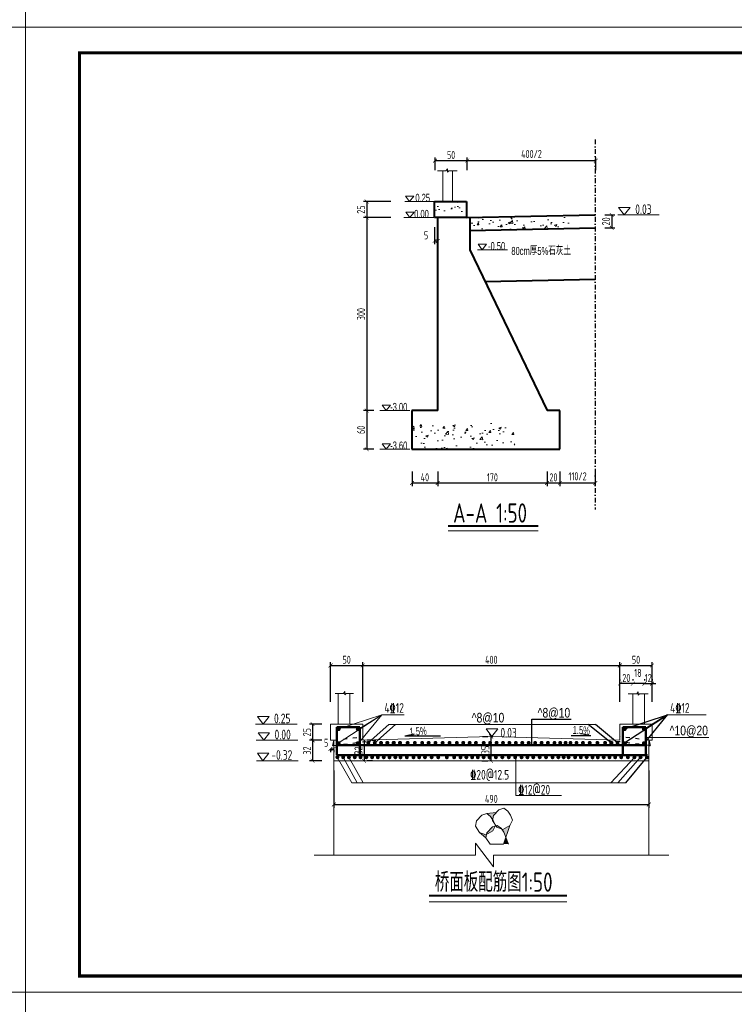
# Model space of a CAD drawing. Header units: inches. Extents: x 97745 to 142261, y 62673 to 100665.
# Tile 69 of 148: x 107933 to 110156, y 82881 to 85942. Entities that reach past the tile are written whole.
import ezdxf

# ---------------------------------------------------------------- set-up
doc = ezdxf.new("R2010")
doc.units = ezdxf.units.IN
doc.header["$MEASUREMENT"] = 0
doc.linetypes.add('ACAD_ISO03W100', pattern=[30, 12, -18])
doc.linetypes.add('DASHDOTX2', pattern=[2, 1, -0.5, 0, -0.5])
doc.layers.get('0').update_dxf_attribs({"lineweight": 15})
for name, color, linetype, lineweight in [('BM1', 7, 'Continuous', 15), ('文字', 7, 'Continuous', 20), ('虚线', 2, 'ACAD_ISO03W100', 25), ('轮廓线', 1, 'Continuous', 40), ('配筋1', 1, 'Continuous', 50)]:
    doc.layers.add(name, color=color, linetype=linetype, lineweight=lineweight)
doc.layers.add('轴线', color=3, linetype='DASHDOTX2')
doc.layers.add('配筋2', color=2, linetype='Continuous')
doc.styles.add('DIM_FONT', font='hztxt_e.shx', dxfattribs={"width": 0.8, "bigfont": 'hztxt.shx'})
doc.styles.add('HZTXT', font='tssdeng.shx', dxfattribs={"width": 0.75, "bigfont": 'hztxt.shx'})
doc.styles.get("Standard").update_dxf_attribs({"font": 'hztxt_e.shx', "width": 0.7, "bigfont": 'hztxt.shx'})
doc.dimstyles.new('3', dxfattribs={"dimtxt": 25, "dimasz": 12, "dimexe": 10, "dimexo": 30, "dimgap": 5, "dimtad": 1, "dimdec": 0, "dimzin": 0, "dimdsep": 46, "dimtxsty": 'HZTXT', "dimblk": 'ARCHTICK', "dimcen": 0, "dimclrt": 7, "dimazin": 2, "dimtfac": 1, "dimtdec": 0, "dimtix": 1, "dimtmove": 2, "dimatfit": 3, "dimfxl": 250, "dimtolj": 1, "dimtzin": 0, "dimarcsym": 0})

# ---------------------------------------------------------------- blocks, each defined once
blk = doc.blocks.new('_ArchTick')
at = {"color": 0, "linetype": 'ByBlock', "const_width": 0.15}
blk.add_lwpolyline([(-0.5, -0.5), (0.5, 0.5)], dxfattribs=at)
blk = doc.blocks.new('*D300')
at = {"color": 0, "lineweight": -2, "transparency": 16777216}
for p, q in [((109153.3, 84538.2), (109153.3, 84492)), ((109233.3, 84538.2), (109233.3, 84492)), ((109153.3, 84502), (109233.3, 84502))]:
    blk.add_line(p, q, dxfattribs=at)
at = {"color": 0, "lineweight": -2, "transparency": 16777216, "xscale": 12, "yscale": 12, "zscale": 12, "rotation": 180}
blk.add_blockref('_ArchTick', (109153.3, 84502), dxfattribs=at)
at = {"color": 0, "lineweight": -2, "transparency": 16777216, "xscale": 12, "yscale": 12, "zscale": 12}
blk.add_blockref('_ArchTick', (109233.3, 84502), dxfattribs=at)
at = {"color": 7, "transparency": 16777216, "insert": (109193.3, 84519.5), "char_height": 25, "attachment_point": 5, "style": 'HZTXT'}
blk.add_mtext('\\A1;40', dxfattribs=at)
blk = doc.blocks.new('*D301')
at = {"color": 0, "lineweight": -2, "transparency": 16777216}
for p, q in [((109233.3, 84538.2), (109233.3, 84492)), ((109573.3, 84538.2), (109573.3, 84492)), ((109233.3, 84502), (109573.3, 84502))]:
    blk.add_line(p, q, dxfattribs=at)
at = {"color": 0, "lineweight": -2, "transparency": 16777216, "xscale": 12, "yscale": 12, "zscale": 12, "rotation": 180}
blk.add_blockref('_ArchTick', (109233.3, 84502), dxfattribs=at)
at = {"color": 0, "lineweight": -2, "transparency": 16777216, "xscale": 12, "yscale": 12, "zscale": 12}
blk.add_blockref('_ArchTick', (109573.3, 84502), dxfattribs=at)
at = {"color": 7, "transparency": 16777216, "insert": (109403.3, 84519.5), "char_height": 25, "attachment_point": 5, "style": 'HZTXT'}
blk.add_mtext('\\A1;170', dxfattribs=at)
blk = doc.blocks.new('*D302')
at = {"color": 0, "lineweight": -2, "transparency": 16777216}
for p, q in [((109573.3, 84538.2), (109573.3, 84492)), ((109613.3, 84538.2), (109613.3, 84492)), ((109573.3, 84502), (109613.3, 84502))]:
    blk.add_line(p, q, dxfattribs=at)
at = {"color": 0, "lineweight": -2, "transparency": 16777216, "xscale": 12, "yscale": 12, "zscale": 12, "rotation": 180}
blk.add_blockref('_ArchTick', (109573.3, 84502), dxfattribs=at)
at = {"color": 0, "lineweight": -2, "transparency": 16777216, "xscale": 12, "yscale": 12, "zscale": 12}
blk.add_blockref('_ArchTick', (109613.3, 84502), dxfattribs=at)
at = {"color": 7, "transparency": 16777216, "insert": (109593.3, 84519.5), "char_height": 25, "attachment_point": 5, "style": 'HZTXT'}
blk.add_mtext('\\A1;20', dxfattribs=at)
blk = doc.blocks.new('*D303')
at = {"color": 0, "lineweight": -2, "transparency": 16777216}
for p, q in [((109087.1, 85377.1), (109002.3, 85377.1)), ((109012.3, 85377.1), (109012.3, 85327.1)), ((109087.1, 85327.1), (109002.3, 85327.1))]:
    blk.add_line(p, q, dxfattribs=at)
at = {"color": 0, "lineweight": -2, "transparency": 16777216, "xscale": 12, "yscale": 12, "zscale": 12}
for p, rotation in [((109012.3, 85377.1), 90), ((109012.3, 85327.1), 270)]:
    blk.add_blockref('_ArchTick', p, dxfattribs=dict(at, rotation=rotation))
at = {"color": 7, "transparency": 16777216, "insert": (108994.8, 85352.1), "char_height": 25, "attachment_point": 5, "rotation": 90, "style": 'HZTXT'}
blk.add_mtext('\\A1;25', dxfattribs=at)
blk = doc.blocks.new('*D304')
at = {"color": 0, "lineweight": -2, "transparency": 16777216}
for p, q in [((109034.7, 85327.1), (109002.3, 85327.1)), ((109012.3, 85327.1), (109012.3, 84727.1)), ((109034.7, 84727.1), (109002.3, 84727.1))]:
    blk.add_line(p, q, dxfattribs=at)
at = {"color": 0, "lineweight": -2, "transparency": 16777216, "xscale": 12, "yscale": 12, "zscale": 12}
for p, rotation in [((109012.3, 85327.1), 90), ((109012.3, 84727.1), 270)]:
    blk.add_blockref('_ArchTick', p, dxfattribs=dict(at, rotation=rotation))
at = {"color": 7, "transparency": 16777216, "insert": (108994.8, 85027.1), "char_height": 25, "attachment_point": 5, "rotation": 90, "style": 'HZTXT'}
blk.add_mtext('\\A1;300', dxfattribs=at)
blk = doc.blocks.new('*D305')
at = {"color": 0, "lineweight": -2, "transparency": 16777216}
for p, q in [((109034.7, 84727.1), (109002.3, 84727.1)), ((109012.3, 84727.1), (109012.3, 84607.1)), ((109034.7, 84607.1), (109002.3, 84607.1))]:
    blk.add_line(p, q, dxfattribs=at)
at = {"color": 0, "lineweight": -2, "transparency": 16777216, "xscale": 12, "yscale": 12, "zscale": 12}
for p, rotation in [((109012.3, 84727.1), 90), ((109012.3, 84607.1), 270)]:
    blk.add_blockref('_ArchTick', p, dxfattribs=dict(at, rotation=rotation))
at = {"color": 7, "transparency": 16777216, "insert": (108994.8, 84667.1), "char_height": 25, "attachment_point": 5, "rotation": 90, "style": 'HZTXT'}
blk.add_mtext('\\A1;60', dxfattribs=at)
blk = doc.blocks.new('三角形')
at = {"layer": '轮廓线', "color": 0, "lineweight": 20}
for p, q in [((24441.9, 199232.1), (24477.5, 199232.1)), ((24459.3, 199208.6), (24441.9, 199232.1)), ((24477.5, 199232.1), (24459.3, 199208.6))]:
    blk.add_line(p, q, dxfattribs=at)
blk = doc.blocks.new('*D359')
at = {"color": 0, "lineweight": -2, "transparency": 16777216}
for p, q in [((109753.3, 85335.3), (109784.5, 85335.3)), ((109774.5, 85335.3), (109774.5, 85295.3)), ((109753.3, 85295.3), (109784.5, 85295.3))]:
    blk.add_line(p, q, dxfattribs=at)
at = {"color": 0, "lineweight": -2, "transparency": 16777216, "xscale": 12, "yscale": 12, "zscale": 12}
for p, rotation in [((109774.5, 85335.3), 90), ((109774.5, 85295.3), 270)]:
    blk.add_blockref('_ArchTick', p, dxfattribs=dict(at, rotation=rotation))
at = {"color": 7, "transparency": 16777216, "insert": (109757, 85315.3), "char_height": 25, "attachment_point": 5, "rotation": 90, "style": 'HZTXT'}
blk.add_mtext('\\A1;20', dxfattribs=at)
blk = doc.blocks.new('*D306')
at = {"color": 0, "lineweight": -2, "transparency": 16777216}
for p, q in [((109224.9, 85474.5), (109224.9, 85514.1)), ((109224.9, 85504.1), (109324.9, 85504.1)), ((109324.9, 85474.5), (109324.9, 85514.1))]:
    blk.add_line(p, q, dxfattribs=at)
at = {"color": 0, "lineweight": -2, "transparency": 16777216, "xscale": 12, "yscale": 12, "zscale": 12, "rotation": 180}
blk.add_blockref('_ArchTick', (109224.9, 85504.1), dxfattribs=at)
at = {"color": 0, "lineweight": -2, "transparency": 16777216, "xscale": 12, "yscale": 12, "zscale": 12}
blk.add_blockref('_ArchTick', (109324.9, 85504.1), dxfattribs=at)
at = {"color": 7, "transparency": 16777216, "insert": (109274.9, 85521.6), "char_height": 25, "attachment_point": 5, "style": 'HZTXT'}
blk.add_mtext('\\A1;50', dxfattribs=at)
blk = doc.blocks.new('*D360')
at = {"color": 0, "lineweight": -2, "transparency": 16777216}
for p, q in [((109223.3, 85297.1), (109223.3, 85244.5)), ((109233.3, 85297.1), (109233.3, 85244.5)), ((109223.3, 85254.5), (109233.3, 85254.5))]:
    blk.add_line(p, q, dxfattribs=at)
at = {"color": 0, "lineweight": -2, "transparency": 16777216, "xscale": 12, "yscale": 12, "zscale": 12, "rotation": 180}
blk.add_blockref('_ArchTick', (109223.3, 85254.5), dxfattribs=at)
at = {"color": 0, "lineweight": -2, "transparency": 16777216, "xscale": 12, "yscale": 12, "zscale": 12}
blk.add_blockref('_ArchTick', (109233.3, 85254.5), dxfattribs=at)
at = {"color": 7, "transparency": 16777216, "insert": (109197, 85272), "char_height": 25, "attachment_point": 5, "style": 'HZTXT'}
blk.add_mtext('\\A1;5', dxfattribs=at)
blk = doc.blocks.new('*D309')
at = {"color": 0, "lineweight": -2, "transparency": 16777216}
for p, q in [((109324.9, 85474.5), (109324.9, 85514.1)), ((109324.9, 85504.1), (109724.9, 85504.1)), ((109724.9, 85474.5), (109724.9, 85514.1))]:
    blk.add_line(p, q, dxfattribs=at)
at = {"color": 0, "lineweight": -2, "transparency": 16777216, "xscale": 12, "yscale": 12, "zscale": 12, "rotation": 180}
blk.add_blockref('_ArchTick', (109324.9, 85504.1), dxfattribs=at)
at = {"color": 0, "lineweight": -2, "transparency": 16777216, "xscale": 12, "yscale": 12, "zscale": 12}
blk.add_blockref('_ArchTick', (109724.9, 85504.1), dxfattribs=at)
at = {"color": 7, "transparency": 16777216, "insert": (109524.9, 85525), "char_height": 25, "attachment_point": 5, "style": 'HZTXT'}
blk.add_mtext('\\A1;400/2', dxfattribs=at)
blk = doc.blocks.new('*D310')
at = {"color": 0, "lineweight": -2, "transparency": 16777216}
for p, q in [((109613.3, 84538.2), (109613.3, 84492)), ((109723.3, 84538.2), (109723.3, 84492)), ((109613.3, 84502), (109723.3, 84502))]:
    blk.add_line(p, q, dxfattribs=at)
at = {"color": 0, "lineweight": -2, "transparency": 16777216, "xscale": 12, "yscale": 12, "zscale": 12, "rotation": 180}
blk.add_blockref('_ArchTick', (109613.3, 84502), dxfattribs=at)
at = {"color": 0, "lineweight": -2, "transparency": 16777216, "xscale": 12, "yscale": 12, "zscale": 12}
blk.add_blockref('_ArchTick', (109723.3, 84502), dxfattribs=at)
at = {"color": 7, "transparency": 16777216, "insert": (109668.3, 84522.9), "char_height": 25, "attachment_point": 5, "style": 'HZTXT'}
blk.add_mtext('\\A1;110/2', dxfattribs=at)
blk = doc.blocks.new('*D374')
at = {"color": 0, "lineweight": -2, "transparency": 16777216}
for p, q in [((108910, 83608.2), (108910, 83492.4)), ((109890, 83608.2), (109890, 83492.4)), ((108910, 83502.4), (109890, 83502.4))]:
    blk.add_line(p, q, dxfattribs=at)
at = {"color": 0, "lineweight": -2, "transparency": 16777216, "xscale": 12, "yscale": 12, "zscale": 12, "rotation": 180}
blk.add_blockref('_ArchTick', (108910, 83502.4), dxfattribs=at)
at = {"color": 0, "lineweight": -2, "transparency": 16777216, "xscale": 12, "yscale": 12, "zscale": 12}
blk.add_blockref('_ArchTick', (109890, 83502.4), dxfattribs=at)
at = {"color": 7, "transparency": 16777216, "insert": (109400, 83519.9), "char_height": 25, "attachment_point": 5, "style": 'HZTXT'}
blk.add_mtext('\\A1;490', dxfattribs=at)
blk = doc.blocks.new('*D366')
at = {"color": 0, "lineweight": -2, "transparency": 16777216}
for p, q in [((109000, 83822.1), (109000, 83944.9)), ((109000, 83934.9), (109800, 83934.9)), ((109800, 83821.5), (109800, 83944.9))]:
    blk.add_line(p, q, dxfattribs=at)
at = {"color": 0, "lineweight": -2, "transparency": 16777216, "xscale": 12, "yscale": 12, "zscale": 12, "rotation": 180}
blk.add_blockref('_ArchTick', (109000, 83934.9), dxfattribs=at)
at = {"color": 0, "lineweight": -2, "transparency": 16777216, "xscale": 12, "yscale": 12, "zscale": 12}
blk.add_blockref('_ArchTick', (109800, 83934.9), dxfattribs=at)
at = {"color": 7, "transparency": 16777216, "insert": (109400, 83952.4), "char_height": 25, "attachment_point": 5, "style": 'HZTXT'}
blk.add_mtext('\\A1;400', dxfattribs=at)
blk = doc.blocks.new('*D367')
at = {"color": 0, "lineweight": -2, "transparency": 16777216}
for p, q in [((109800, 83822.1), (109800, 83944.9)), ((109800, 83934.9), (109900, 83934.9)), ((109900, 83822.1), (109900, 83944.9))]:
    blk.add_line(p, q, dxfattribs=at)
at = {"color": 0, "lineweight": -2, "transparency": 16777216, "xscale": 12, "yscale": 12, "zscale": 12, "rotation": 180}
blk.add_blockref('_ArchTick', (109800, 83934.9), dxfattribs=at)
at = {"color": 0, "lineweight": -2, "transparency": 16777216, "xscale": 12, "yscale": 12, "zscale": 12}
blk.add_blockref('_ArchTick', (109900, 83934.9), dxfattribs=at)
at = {"color": 7, "transparency": 16777216, "insert": (109850, 83952.4), "char_height": 25, "attachment_point": 5, "style": 'HZTXT'}
blk.add_mtext('\\A1;50', dxfattribs=at)
blk = doc.blocks.new('*D375')
at = {"color": 0, "lineweight": -2, "transparency": 16777216}
for p, q in [((108900, 83675.7), (108910, 83675.7)), ((108900, 83672.2), (108900, 83665.7)), ((108910, 83672.2), (108910, 83665.7))]:
    blk.add_line(p, q, dxfattribs=at)
at = {"color": 0, "lineweight": -2, "transparency": 16777216, "xscale": 12, "yscale": 12, "zscale": 12, "rotation": 180}
blk.add_blockref('_ArchTick', (108900, 83675.7), dxfattribs=at)
at = {"color": 0, "lineweight": -2, "transparency": 16777216, "xscale": 12, "yscale": 12, "zscale": 12}
blk.add_blockref('_ArchTick', (108910, 83675.7), dxfattribs=at)
at = {"color": 7, "transparency": 16777216, "insert": (108886.2, 83694.3), "char_height": 25, "attachment_point": 5, "style": 'HZTXT'}
blk.add_mtext('\\A1;5', dxfattribs=at)
blk = doc.blocks.new('*D368')
at = {"color": 0, "lineweight": -2, "transparency": 16777216}
for p, q in [((108872.6, 83752.2), (108834.1, 83752.2)), ((108844.1, 83752.2), (108844.1, 83702.2)), ((108872.6, 83702.2), (108834.1, 83702.2))]:
    blk.add_line(p, q, dxfattribs=at)
at = {"color": 0, "lineweight": -2, "transparency": 16777216, "xscale": 12, "yscale": 12, "zscale": 12}
for p, rotation in [((108844.1, 83752.2), 90), ((108844.1, 83702.2), 270)]:
    blk.add_blockref('_ArchTick', p, dxfattribs=dict(at, rotation=rotation))
at = {"color": 7, "transparency": 16777216, "insert": (108826.6, 83727.2), "char_height": 25, "attachment_point": 5, "rotation": 90, "style": 'HZTXT'}
blk.add_mtext('\\A1;25', dxfattribs=at)
blk = doc.blocks.new('*D369')
at = {"color": 0, "lineweight": -2, "transparency": 16777216}
for p, q in [((108872.8, 83702.2), (108834.1, 83702.2)), ((108844.1, 83702.2), (108844.1, 83638.2)), ((108872.8, 83638.2), (108834.1, 83638.2))]:
    blk.add_line(p, q, dxfattribs=at)
at = {"color": 0, "lineweight": -2, "transparency": 16777216, "xscale": 12, "yscale": 12, "zscale": 12}
for p, rotation in [((108844.1, 83702.2), 90), ((108844.1, 83638.2), 270)]:
    blk.add_blockref('_ArchTick', p, dxfattribs=dict(at, rotation=rotation))
at = {"color": 7, "transparency": 16777216, "insert": (108826.6, 83670.2), "char_height": 25, "attachment_point": 5, "rotation": 90, "style": 'HZTXT'}
blk.add_mtext('\\A1;32', dxfattribs=at)
blk = doc.blocks.new('*D370')
at = {"color": 0, "lineweight": -2, "transparency": 16777216}
for p, q in [((108900, 83822.1), (108900, 83944.9)), ((108900, 83934.9), (109000, 83934.9)), ((109000, 83822.1), (109000, 83944.9))]:
    blk.add_line(p, q, dxfattribs=at)
at = {"color": 0, "lineweight": -2, "transparency": 16777216, "xscale": 12, "yscale": 12, "zscale": 12, "rotation": 180}
blk.add_blockref('_ArchTick', (108900, 83934.9), dxfattribs=at)
at = {"color": 0, "lineweight": -2, "transparency": 16777216, "xscale": 12, "yscale": 12, "zscale": 12}
blk.add_blockref('_ArchTick', (109000, 83934.9), dxfattribs=at)
at = {"color": 7, "transparency": 16777216, "insert": (108950, 83952.4), "char_height": 25, "attachment_point": 5, "style": 'HZTXT'}
blk.add_mtext('\\A1;50', dxfattribs=at)
blk = doc.blocks.new('*D376')
at = {"color": 0, "lineweight": -2, "transparency": 16777216}
for p, q in [((109004.2, 83702.2), (109004.2, 83638.2)), ((109030, 83702.2), (109014.2, 83702.2)), ((109030, 83638.2), (109014.2, 83638.2))]:
    blk.add_line(p, q, dxfattribs=at)
at = {"color": 0, "lineweight": -2, "transparency": 16777216, "xscale": 12, "yscale": 12, "zscale": 12}
for p, rotation in [((109004.2, 83702.2), 90), ((109004.2, 83638.2), 270)]:
    blk.add_blockref('_ArchTick', p, dxfattribs=dict(at, rotation=rotation))
at = {"color": 7, "transparency": 16777216, "insert": (108986.7, 83670.2), "char_height": 25, "attachment_point": 5, "rotation": 90, "style": 'HZTXT'}
blk.add_mtext('\\A1;32', dxfattribs=at)
blk = doc.blocks.new('*D377')
at = {"color": 0, "lineweight": -2, "transparency": 16777216}
for p, q in [((109372.3, 83714.1), (109389.1, 83714.1)), ((109399.1, 83638.2), (109399.1, 83714.1)), ((109370, 83638.2), (109389.1, 83638.2))]:
    blk.add_line(p, q, dxfattribs=at)
at = {"color": 0, "lineweight": -2, "transparency": 16777216, "xscale": 12, "yscale": 12, "zscale": 12}
for p, rotation in [((109399.1, 83714.1), 90), ((109399.1, 83638.2), 270)]:
    blk.add_blockref('_ArchTick', p, dxfattribs=dict(at, rotation=rotation))
at = {"color": 7, "transparency": 16777216, "insert": (109381.6, 83672), "char_height": 25, "attachment_point": 5, "rotation": 90, "style": 'HZTXT'}
blk.add_mtext('\\A1;35', dxfattribs=at)
blk = doc.blocks.new('*D371')
at = {"color": 0, "lineweight": -2, "transparency": 16777216}
for p, q in [((109876, 83878.3), (109864, 83878.3)), ((109876, 83891.8), (109876, 83888.3)), ((109876, 83878.3), (109900, 83878.3)), ((109900, 83891.8), (109900, 83888.3)), ((109900, 83878.3), (109912, 83878.3))]:
    blk.add_line(p, q, dxfattribs=at)
at = {"color": 0, "lineweight": -2, "transparency": 16777216, "xscale": 12, "yscale": 12, "zscale": 12}
blk.add_blockref('_ArchTick', (109876, 83878.3), dxfattribs=at)
at = {"color": 0, "lineweight": -2, "transparency": 16777216, "xscale": 12, "yscale": 12, "zscale": 12, "rotation": 180}
blk.add_blockref('_ArchTick', (109900, 83878.3), dxfattribs=at)
at = {"color": 7, "transparency": 16777216, "insert": (109888, 83895.8), "char_height": 25, "attachment_point": 5, "style": 'HZTXT'}
blk.add_mtext('\\A1;12', dxfattribs=at)
blk = doc.blocks.new('*D372')
at = {"color": 0, "lineweight": -2, "transparency": 16777216}
for p, q in [((109840, 83891.8), (109840, 83888.3)), ((109876, 83878.3), (109840, 83878.3)), ((109876, 83891.8), (109876, 83888.3))]:
    blk.add_line(p, q, dxfattribs=at)
at = {"color": 0, "lineweight": -2, "transparency": 16777216, "xscale": 12, "yscale": 12, "zscale": 12, "rotation": 180}
blk.add_blockref('_ArchTick', (109840, 83878.3), dxfattribs=at)
at = {"color": 0, "lineweight": -2, "transparency": 16777216, "xscale": 12, "yscale": 12, "zscale": 12}
blk.add_blockref('_ArchTick', (109876, 83878.3), dxfattribs=at)
at = {"color": 7, "transparency": 16777216, "insert": (109856, 83911.5), "char_height": 25, "attachment_point": 5, "style": 'HZTXT'}
blk.add_mtext('\\A1;18', dxfattribs=at)
blk = doc.blocks.new('*D373')
at = {"color": 0, "lineweight": -2, "transparency": 16777216}
for p, q in [((109800, 83891.3), (109800, 83888.3)), ((109840, 83878.3), (109800, 83878.3)), ((109840, 83891.8), (109840, 83888.3))]:
    blk.add_line(p, q, dxfattribs=at)
at = {"color": 0, "lineweight": -2, "transparency": 16777216, "xscale": 12, "yscale": 12, "zscale": 12, "rotation": 180}
blk.add_blockref('_ArchTick', (109800, 83878.3), dxfattribs=at)
at = {"color": 0, "lineweight": -2, "transparency": 16777216, "xscale": 12, "yscale": 12, "zscale": 12}
blk.add_blockref('_ArchTick', (109840, 83878.3), dxfattribs=at)
at = {"color": 7, "transparency": 16777216, "insert": (109820, 83895.8), "char_height": 25, "attachment_point": 5, "style": 'HZTXT'}
blk.add_mtext('\\A1;20', dxfattribs=at)

msp = doc.modelspace()

# ---------------------------------------------------------------- hatches: boundary and pattern name
h = msp.add_hatch()
h.set_pattern_fill('AR-CONC', color=256, scale=10, style=0)
h.set_pattern_definition([(50, (15117.125, -115673.31), (71.726018, -6.275213), [7.5, -82.5]), (355, (15117.125, -115673.31), (-13.875133, 75.219213), [6, -66]), (100.4514, (15123.1, -115673.834), (57.850938, 68.943954), [6.37402, -70.114211]), (46.1842, (15117.125, -115653.31), (106.724105, -16.5519), [11.25, -123.75]), (96.6356, (15126.02, -115654.69), (93.46627, 97.411787), [9.56103, -105.1713]), (351.1842, (15117.12, -115653.31), (93.466195, 97.41186), [9, -99]), (21, (15127.125, -115658.31), (59.690705, -40.261889), [7.5, -82.5]), (326, (15127.125, -115658.31), (24.331533, 72.515005), [6, -66]), (71.4514, (15132.1, -115661.666), (84.022263, 32.25305), [6.37402, -70.114211]), (37.5, (15117.125, -115673.31), (1.2159855, 33.2893854), [0, -65.2, 0, -67, 0, -66.25]), (7.5, (15117.125, -115673.31), (26.306954, 39.441171), [0, -38.2, 0, -63.7, 0, -25.25]), (327.5, (15094.825, -115673.31), (53.3822436, -2.2554872), [0, -25, 0, -78, 0, -103.5]), (317.5, (15084.825, -115673.31), (58.318617, 10.010498), [0, -32.5, 0, -51.8, 0, -73.5])])
h.paths.add_polyline_path([(109223.254, 85377.103), (109223.254, 85327.103), (109233.254, 85327.103), (109323.254, 85327.103), (109323.254, 85377.103)])
h = msp.add_hatch()
h.set_pattern_fill('AR-CONC', color=256, scale=10, style=0)
h.set_pattern_definition([(50, (15117.125, -112703.31), (71.726018, -6.275213), [7.5, -82.5]), (355, (15117.125, -112703.31), (-13.875133, 75.219213), [6, -66]), (100.4514, (15123.1, -112703.834), (57.850938, 68.943954), [6.37402, -70.11421]), (46.1842, (15117.125, -112683.31), (106.724105, -16.5519), [11.25, -123.75]), (96.6356, (15126.02, -112684.69), (93.46627, 97.411787), [9.56103, -105.1713]), (351.1842, (15117.12, -112683.31), (93.466195, 97.41186), [9, -99]), (21, (15127.125, -112688.31), (59.690705, -40.261889), [7.5, -82.5]), (326, (15127.125, -112688.31), (24.331533, 72.515005), [6, -66]), (71.4514, (15132.1, -112691.666), (84.022263, 32.25305), [6.37402, -70.11421]), (37.5, (15117.125, -112703.31), (1.2159855, 33.2893854), [0, -65.2, 0, -67, 0, -66.25]), (7.5, (15117.125, -112703.31), (26.306954, 39.441171), [0, -38.2, 0, -63.7, 0, -25.25]), (327.5, (15094.825, -112703.31), (53.3822436, -2.2554872), [0, -25, 0, -78, 0, -103.5]), (317.5, (15084.825, -112703.31), (58.318617, 10.010498), [0, -32.5, 0, -51.8, 0, -73.5])])
h.paths.add_polyline_path([(109648.174, 85314.966), (109645.391, 85317.543), (109651.837, 85317.543), (109648.174, 85320.377), (109648.174, 85335.321), (109333.254, 85327.355), (109333.254, 85287.355), (109648.174, 85295.321)])
h = msp.add_hatch()
h.set_pattern_fill('AR-CONC', color=256, scale=10, style=0)
h.set_pattern_definition([(50, (15117.125, -112383.31), (71.726018, -6.275213), [7.5, -82.5]), (355, (15117.125, -112383.31), (-13.875133, 75.219213), [6, -66]), (100.4514, (15123.1, -112383.834), (57.850938, 68.943954), [6.37402, -70.11421]), (46.1842, (15117.125, -112363.31), (106.724105, -16.5519), [11.25, -123.75]), (96.6356, (15126.02, -112364.69), (93.46627, 97.411787), [9.56103, -105.1713]), (351.1842, (15117.12, -112363.31), (93.466195, 97.41186), [9, -99]), (21, (15127.125, -112368.31), (59.690705, -40.261889), [7.5, -82.5]), (326, (15127.125, -112368.31), (24.331533, 72.515005), [6, -66]), (71.4514, (15132.1, -112371.666), (84.022263, 32.25305), [6.37402, -70.11421]), (37.5, (15117.125, -112383.31), (1.2159855, 33.2893854), [0, -65.2, 0, -67, 0, -66.25]), (7.5, (15117.125, -112383.31), (26.306954, 39.441171), [0, -38.2, 0, -63.7, 0, -25.25]), (327.5, (15094.825, -112383.31), (53.3822436, -2.2554872), [0, -25, 0, -78, 0, -103.5]), (317.5, (15084.825, -112383.31), (58.318617, 10.010498), [0, -32.5, 0, -51.8, 0, -73.5])])
h.paths.add_polyline_path([(109153.254, 84687.103), (109153.254, 84607.103), (109473.254, 84607.103), (109473.254, 84687.103)])
h = msp.add_hatch(color=256)
h.paths.add_polyline_path([(109458.068, 83437.605), (109445.258, 83400.714), (109438.939, 83416.44), (109432.188, 83426.404), (109436.114, 83424.876)])
h.paths.add_polyline_path([(109385.231, 83409.477), (109386.386, 83414.907), (109403.399, 83433.172), (109411.805, 83435.68), (109409.416, 83430.665), (109404.868, 83420.863)])
h.paths.add_polyline_path([(109416.832, 83432.377), (109414.151, 83436.379), (109418.359, 83437.634), (109430.614, 83428.725), (109432.188, 83426.404)])
h.paths.add_polyline_path([(109406.18, 83452.861), (109410.778, 83441.416), (109403.477, 83452.319), (109404.21, 83455.767)])
h.paths.add_polyline_path([(109397.855, 83465.146), (109385.6, 83474.056), (109415.333, 83477.203), (109406.826, 83468.07), (109404.21, 83455.767)])
h.paths.add_polyline_path([(109382.914, 83408.134), (109385.231, 83409.477), (109383.037, 83399.155), (109363.632, 83415.634)])
msp.add_hatch(color=256).paths.add_polyline_path([(109453.978, 83379.257), (109445.339, 83400.757), (109437.873, 83379.257)])
at = {"layer": '配筋1'}
for points in [[(108931.143, 83736.832, 1), (108918.972, 83736.832, 1)], [(108990.663, 83736.98, 1), (108978.493, 83736.98, 1)], [(109821.143, 83737.043, 1), (109808.972, 83737.043, 1)], [(109880.796, 83736.832, 1), (109868.626, 83736.832, 1)], [(108931.143, 83693.33, 1), (108918.972, 83693.33, 1)], [(108990.372, 83693.33, 1), (108978.201, 83693.33, 1)], [(109023.513, 83694.177, 1), (109011.342, 83694.177, 1)], [(109043.513, 83694.177, 1), (109031.342, 83694.177, 1)], [(109063.059, 83694.177, 1), (109050.888, 83694.177, 1)], [(109082.184, 83694.177, 1), (109070.014, 83694.177, 1)], [(109083.059, 83694.177, 1), (109070.888, 83694.177, 1)], [(109101.73, 83694.177, 1), (109089.559, 83694.177, 1)], [(109103.059, 83694.177, 1), (109090.888, 83694.177, 1)], [(109121.73, 83694.177, 1), (109109.559, 83694.177, 1)], [(109122.446, 83694.177, 1), (109110.275, 83694.177, 1)], [(109145.783, 83694.177, 1), (109133.612, 83694.177, 1)], [(109168.169, 83694.177, 1), (109155.998, 83694.177, 1)], [(109191.06, 83694.177, 1), (109178.889, 83694.177, 1)], [(109211.06, 83694.177, 1), (109198.889, 83694.177, 1)], [(109232.312, 83694.177, 1), (109220.141, 83694.177, 1)], [(109254.582, 83694.177, 1), (109242.412, 83694.177, 1)], [(109276.102, 83694.177, 1), (109263.931, 83694.177, 1)], [(109298.862, 83694.177, 1), (109286.692, 83694.177, 1)], [(109318.664, 83694.177, 1), (109306.494, 83694.177, 1)], [(109338.664, 83694.177, 1), (109326.494, 83694.177, 1)], [(109358.21, 83694.177, 1), (109346.039, 83694.177, 1)], [(109382.359, 83694.177, 1), (109370.189, 83694.177, 1)], [(109402.359, 83694.177, 1), (109390.189, 83694.177, 1)], [(109422.359, 83694.177, 1), (109410.189, 83694.177, 1)], [(109442.359, 83694.177, 1), (109430.189, 83694.177, 1)], [(109462.359, 83694.177, 1), (109450.189, 83694.177, 1)], [(109482.359, 83694.177, 1), (109470.189, 83694.177, 1)], [(109502.359, 83694.177, 1), (109490.189, 83694.177, 1)], [(109522.359, 83694.177, 1), (109510.189, 83694.177, 1)], [(109542.359, 83694.177, 1), (109530.189, 83694.177, 1)], [(109562.359, 83694.177, 1), (109550.189, 83694.177, 1)], [(109582.04, 83694.177, 1), (109569.869, 83694.177, 1)], [(109602.471, 83694.177, 1), (109590.3, 83694.177, 1)], [(109620.348, 83694.177, 1), (109608.177, 83694.177, 1)], [(109636.948, 83694.177, 1), (109624.777, 83694.177, 1)], [(109652.359, 83694.177, 1), (109640.189, 83694.177, 1)], [(109671.031, 83694.177, 1), (109658.86, 83694.177, 1)], [(109691.031, 83694.177, 1), (109678.86, 83694.177, 1)], [(109711.998, 83694.177, 1), (109699.827, 83694.177, 1)], [(109736.034, 83694.177, 1), (109723.864, 83694.177, 1)], [(109759.964, 83694.177, 1), (109747.793, 83694.177, 1)], [(109778.578, 83694.177, 1), (109766.407, 83694.177, 1)], [(109779.964, 83694.177, 1), (109767.793, 83694.177, 1)], [(109798.578, 83694.177, 1), (109786.407, 83694.177, 1)], [(109821.759, 83693.33, 1), (109809.588, 83693.33, 1)], [(109880.601, 83693.33, 1), (109868.43, 83693.33, 1)], [(108927.143, 83649.303, 1), (108914.972, 83649.303, 1)], [(108945.143, 83649.303, 1), (108932.972, 83649.303, 1)], [(108963.277, 83649.303, 1), (108951.107, 83649.303, 1)], [(108981.277, 83649.303, 1), (108969.107, 83649.303, 1)], [(108999.083, 83649.303, 1), (108986.913, 83649.303, 1)], [(109017.083, 83649.303, 1), (109004.913, 83649.303, 1)], [(109035.218, 83649.303, 1), (109023.047, 83649.303, 1)], [(109053.218, 83649.303, 1), (109041.047, 83649.303, 1)], [(109071.404, 83649.303, 1), (109059.233, 83649.303, 1)], [(109089.404, 83649.303, 1), (109077.233, 83649.303, 1)], [(109107.538, 83649.303, 1), (109095.367, 83649.303, 1)], [(109123.57, 83649.303, 1), (109111.399, 83649.303, 1)], [(109143.344, 83649.303, 1), (109131.173, 83649.303, 1)], [(109163.891, 83649.303, 1), (109151.72, 83649.303, 1)], [(109181.697, 83649.303, 1), (109169.526, 83649.303, 1)], [(109199.697, 83649.303, 1), (109187.526, 83649.303, 1)], [(109220.411, 83649.303, 1), (109208.241, 83649.303, 1)], [(109240.996, 83649.303, 1), (109228.825, 83649.303, 1)], [(109267.666, 83649.303, 1), (109255.496, 83649.303, 1)], [(109290.427, 83649.303, 1), (109278.257, 83649.303, 1)], [(109310.229, 83649.303, 1), (109298.059, 83649.303, 1)], [(109328.364, 83649.303, 1), (109316.193, 83649.303, 1)], [(109346.364, 83649.303, 1), (109334.193, 83649.303, 1)], [(109364.17, 83649.303, 1), (109351.999, 83649.303, 1)], [(109382.17, 83649.303, 1), (109369.999, 83649.303, 1)], [(109400.304, 83649.303, 1), (109388.133, 83649.303, 1)], [(109420.304, 83649.303, 1), (109408.133, 83649.303, 1)], [(109440.304, 83649.303, 1), (109428.133, 83649.303, 1)], [(109460.304, 83649.303, 1), (109448.133, 83649.303, 1)], [(109480.304, 83649.303, 1), (109468.133, 83649.303, 1)], [(109500.304, 83649.303, 1), (109488.133, 83649.303, 1)], [(109518.304, 83649.303, 1), (109506.133, 83649.303, 1)], [(109536.49, 83649.303, 1), (109524.319, 83649.303, 1)], [(109556.49, 83649.303, 1), (109544.319, 83649.303, 1)], [(109576.171, 83649.303, 1), (109564, 83649.303, 1)], [(109596.602, 83649.303, 1), (109584.431, 83649.303, 1)], [(109614.479, 83649.303, 1), (109602.308, 83649.303, 1)], [(109631.079, 83649.303, 1), (109618.908, 83649.303, 1)], [(109646.49, 83649.303, 1), (109634.319, 83649.303, 1)], [(109666.586, 83649.303, 1), (109654.415, 83649.303, 1)], [(109684.603, 83649.303, 1), (109672.432, 83649.303, 1)], [(109702.603, 83649.303, 1), (109690.432, 83649.303, 1)], [(109720.737, 83649.303, 1), (109708.566, 83649.303, 1)], [(109737.38, 83649.303, 1), (109725.209, 83649.303, 1)], [(109755.515, 83649.303, 1), (109743.344, 83649.303, 1)], [(109773.515, 83649.303, 1), (109761.344, 83649.303, 1)], [(109791.321, 83649.303, 1), (109779.15, 83649.303, 1)], [(109810.108, 83649.303, 1), (109797.937, 83649.303, 1)], [(109830.886, 83649.303, 1), (109818.715, 83649.303, 1)], [(109851.103, 83649.303, 1), (109838.933, 83649.303, 1)], [(109870.393, 83649.303, 1), (109858.222, 83649.303, 1)], [(109889.627, 83648.529, 1), (109877.457, 83648.529, 1)]]:
    msp.add_hatch(color=256, dxfattribs=at).paths.add_polyline_path(points)

# ---------------------------------------------------------------- linework, layer by layer
for p, q in [((109249.237, 85472.424), (109232.556, 85472.424)), ((109232.556, 85472.424), (109258.95, 85472.424)), ((109249.237, 85377.103), (109249.237, 85472.424)), ((109258.95, 85472.424), (109263.41, 85478.586)), ((109263.41, 85478.586), (109263.41, 85468.332)), ((109263.41, 85468.332), (109267.622, 85472.424)), ((109267.622, 85472.424), (109294.142, 85472.424)), ((109279.237, 85377.103), (109279.237, 85472.424)), ((109224.548, 85377.103), (109131.28, 85377.103)), ((109220.857, 85327.103), (109127.59, 85327.103)), ((109450.605, 85227.103), (109357.338, 85227.103)), ((109146.181, 84727.103), (109052.914, 84727.103)), ((109146.181, 84607.103), (109052.914, 84607.103)), ((109265.843, 84353.362), (109545.523, 84353.362)), ((108913.778, 83847.539), (108940.171, 83847.539)), ((108923.972, 83752.217), (108923.972, 83847.539)), ((108940.171, 83847.539), (108944.632, 83853.701)), ((108944.632, 83853.701), (108944.632, 83843.447)), ((108944.632, 83843.447), (108948.844, 83847.539)), ((108948.844, 83847.539), (108971.364, 83847.539)), ((108959.972, 83752.217), (108959.972, 83847.539)), ((109825.734, 83846.991), (109852.128, 83846.991)), ((109845.972, 83846.991), (109833.291, 83846.991)), ((109839.972, 83752.217), (109839.972, 83846.991)), ((109852.128, 83846.991), (109856.588, 83853.153)), ((109856.588, 83853.153), (109856.588, 83842.898)), ((109856.588, 83842.898), (109860.8, 83846.991)), ((109860.8, 83846.991), (109887.32, 83846.991)), ((109875.972, 83752.217), (109875.972, 83846.991)), ((108899.972, 83702.217), (108899.972, 83752.217)), ((108899.972, 83752.217), (108999.972, 83752.217)), ((108999.972, 83752.217), (108999.972, 83702.217)), ((109899.972, 83752.217), (109799.972, 83752.217)), ((109799.972, 83752.217), (109799.972, 83702.217)), ((109899.972, 83702.217), (109899.972, 83752.217)), ((108909.972, 83702.217), (108899.972, 83702.217)), ((108909.972, 83632.217), (108909.972, 83702.217)), ((108999.972, 83702.217), (109399.972, 83714.217)), ((109399.972, 83714.217), (109799.972, 83702.217)), ((109889.972, 83632.217), (109889.972, 83702.217)), ((109889.972, 83702.217), (109899.972, 83702.217)), ((108909.972, 83638.217), (109889.972, 83638.217)), ((108909.972, 83638.217), (108909.972, 83345.428)), ((109889.972, 83638.217), (109889.972, 83345.428)), ((109370.64, 83469.593), (109385.6, 83474.056)), ((109415.333, 83477.203), (109385.6, 83474.056)), ((109385.6, 83474.056), (109397.855, 83465.146)), ((109406.826, 83468.07), (109423.84, 83486.336)), ((109423.84, 83486.336), (109438.8, 83490.798)), ((109438.8, 83490.798), (109451.055, 83481.889)), ((109451.055, 83481.889), (109459.38, 83469.604)), ((109350.277, 83435.576), (109353.626, 83451.328)), ((109353.626, 83451.328), (109370.64, 83469.593)), ((109397.855, 83465.146), (109406.18, 83452.861)), ((109403.477, 83452.319), (109406.826, 83468.07)), ((109416.832, 83432.377), (109403.477, 83452.319)), ((109406.18, 83452.861), (109412.499, 83437.135)), ((109462.616, 83447.408), (109458.068, 83437.605)), ((109459.38, 83469.604), (109465.699, 83453.877)), ((109465.699, 83453.877), (109462.616, 83447.408)), ((109363.632, 83415.634), (109350.277, 83435.576)), ((109383.037, 83399.155), (109363.632, 83415.634)), ((109382.914, 83408.134), (109363.632, 83415.634)), ((109404.868, 83420.863), (109382.914, 83408.134)), ((109383.037, 83399.155), (109386.386, 83414.907)), ((109386.386, 83414.907), (109403.399, 83433.172)), ((109403.399, 83433.172), (109418.359, 83437.634)), ((109409.416, 83430.665), (109404.868, 83420.863)), ((109412.499, 83437.135), (109409.416, 83430.665)), ((109436.114, 83424.876), (109416.832, 83432.377)), ((109418.359, 83437.634), (109430.614, 83428.725)), ((109430.614, 83428.725), (109438.939, 83416.44)), ((109458.068, 83437.605), (109436.114, 83424.876)), ((109458.068, 83437.605), (109437.792, 83379.213)), ((109438.939, 83416.44), (109453.897, 83379.213)), ((109350.726, 83345.428), (109350.726, 83382.191)), ((109350.726, 83382.191), (109406.675, 83308.748)), ((109396.472, 83379.257), (109383.118, 83399.199)), ((109396.472, 83379.257), (109437.873, 83379.257)), ((108849.094, 83345.428), (109350.726, 83345.428)), ((109406.675, 83345.428), (109951.703, 83345.428)), ((109406.675, 83308.748), (109406.675, 83345.428)), ((109206.695, 83199.975), (109509.095, 83199.975)), ((109509.095, 83199.975), (109635.23, 83199.975))]:
    msp.add_line(p, q)
at = {"lineweight": -3}
for p, q in [((109130.819, 83715.961), (109160.509, 83721.766)), ((109709.827, 83715.961), (109680.138, 83721.766)), ((108909.972, 83702.217), (108906.381, 83685.645)), ((109130.819, 83715.961), (109242.176, 83715.961)), ((109709.827, 83715.961), (109648.471, 83715.961)), ((109889.972, 83702.217), (109893.563, 83685.645)), ((108911.379, 83672.393), (108903.29, 83671.383)), ((108911.379, 83686.269), (108906.381, 83685.645)), ((109890.271, 83686.056), (109893.563, 83685.645))]:
    msp.add_line(p, q, dxfattribs=at)
at = {"layer": 'BM1', "const_width": 1}
for points in [[(103708.27, 88919.854), (107951.098, 88919.854), (107951.098, 85919.551), (103708.27, 85919.551), (103708.27, 88919.854)], [(107951.098, 88919.854), (112193.926, 88919.854), (112193.926, 85919.551), (107951.098, 85919.551), (107951.098, 88919.854)], [(103708.27, 85919.551), (107951.098, 85919.551), (107951.098, 82919.248), (103708.27, 82919.248), (103708.27, 85919.551)], [(107951.098, 85919.551), (112193.926, 85919.551), (112193.926, 82919.248), (107951.098, 82919.248), (107951.098, 85919.551)], [(103708.27, 82919.248), (107951.098, 82919.248), (107951.098, 79918.945), (103708.27, 79918.945), (103708.27, 82919.248)], [(107951.098, 82919.248), (112193.926, 82919.248), (112193.926, 79918.945), (107951.098, 79918.945), (107951.098, 82919.248)]]:
    msp.add_lwpolyline(points, dxfattribs=at)
at = {"layer": 'BM1'}
for points in [[(103708.27, 88919.854), (107951.098, 88919.854), (107951.098, 85919.551), (103708.27, 85919.551)], [(107951.098, 88919.854), (112193.926, 88919.854), (112193.926, 85919.551), (107951.098, 85919.551)], [(103708.27, 85919.551), (107951.098, 85919.551), (107951.098, 82919.248), (103708.27, 82919.248)], [(107951.098, 85919.551), (112193.926, 85919.551), (112193.926, 82919.248), (107951.098, 82919.248)], [(103708.27, 82919.248), (107951.098, 82919.248), (107951.098, 79918.945), (103708.27, 79918.945)], [(107951.098, 82919.248), (112193.926, 82919.248), (112193.926, 79918.945), (107951.098, 79918.945)]]:
    msp.add_lwpolyline(points, close=True, dxfattribs=at)
at = {"layer": 'BM1', "color": 0, "linetype": 'Continuous', "const_width": 9.999}
msp.add_lwpolyline([(108118.942, 82969.243), (108118.942, 85839.25), (112143.932, 85839.25), (112143.932, 82969.243)], close=True, dxfattribs=at)
at = {"layer": '文字', "ltscale": 0.5}
for p, q in [((109922.339, 85335.321), (109793.206, 85335.321)), ((108926.081, 83738.145), (109059.586, 83780.925)), ((108927.005, 83694.801), (109059.586, 83780.925)), ((108983.142, 83688.416), (109059.586, 83780.925)), ((109059.586, 83780.925), (108986.336, 83735.677)), ((109059.586, 83780.925), (109129.08, 83780.925)), ((109948.255, 83780.925), (110067.75, 83780.925)), ((108795.859, 83752.217), (108666.726, 83752.217)), ((109017.372, 83694.674), (109081.296, 83751.669)), ((109037.525, 83694.045), (109102.079, 83751.669)), ((109081.296, 83751.669), (109724.447, 83751.669)), ((108797.646, 83702.218), (108668.514, 83702.218)), ((109880.972, 83710.947), (110076.282, 83710.947)), ((109476.189, 83656.196), (109476.189, 83530.511)), ((108799.162, 83638.218), (108670.03, 83638.218)), ((108920.348, 83649.263), (108965.773, 83570.342)), ((108939.088, 83649.137), (108982.986, 83570.342)), ((108957.053, 83649.585), (109001.698, 83570.342)), ((108965.773, 83570.342), (109818.115, 83570.342)), ((109476.189, 83530.511), (109618.301, 83530.511))]:
    msp.add_line(p, q, dxfattribs=at)
at = {"layer": '虚线', "lineweight": -3}
for p, q in [((108909.972, 83702.217), (108999.972, 83713.453)), ((108909.972, 83686.093), (109044.48, 83702.885)), ((109889.972, 83686.093), (109755.464, 83702.885)), ((109889.972, 83702.217), (109799.972, 83713.453))]:
    msp.add_line(p, q, dxfattribs=at)
at = {"layer": '轮廓线'}
for p, q in [((109223.254, 85327.103), (109223.254, 85377.103)), ((109223.254, 85377.103), (109323.254, 85377.103)), ((109323.254, 85377.103), (109323.254, 85327.103)), ((109323.254, 85327.103), (109223.254, 85327.103)), ((109233.254, 84727.103), (109233.254, 85327.103)), ((109323.254, 85327.103), (109723.254, 85335.287)), ((109333.254, 85327.103), (109333.254, 85227.103)), ((109333.254, 85287.355), (109723.254, 85295.288)), ((109333.254, 85227.103), (109573.254, 84727.103)), ((109380.685, 85128.287), (109723.254, 85135.254)), ((109153.254, 84727.103), (109153.254, 84607.103)), ((109233.254, 84727.103), (109153.254, 84727.103)), ((109613.254, 84727.103), (109573.254, 84727.103)), ((109613.254, 84607.103), (109613.254, 84727.103)), ((109153.254, 84607.103), (109613.254, 84607.103)), ((109265.843, 84368.948), (109545.523, 84368.948)), ((109206.695, 83219.247), (109509.095, 83219.247)), ((109509.095, 83219.247), (109635.23, 83219.247))]:
    msp.add_line(p, q, dxfattribs=at)
at = {"layer": '轴线', "ltscale": 15}
msp.add_line((109723.254, 85569.879), (109723.254, 84419.224), dxfattribs=at)
at = {"layer": '配筋1'}
for p, q in [((108918.972, 83702.217), (108918.972, 83743.217)), ((108918.972, 83743.217), (108990.972, 83743.217)), ((108990.972, 83743.217), (108990.972, 83656.196)), ((109808.972, 83702.217), (109808.972, 83743.217)), ((109808.972, 83743.217), (109880.972, 83743.217)), ((109880.972, 83743.217), (109880.972, 83656.196)), ((108918.972, 83702.217), (108918.972, 83656.196)), ((108918.972, 83687.245), (108918.972, 83682.245)), ((108918.972, 83687.245), (109880.972, 83687.245)), ((109808.972, 83702.217), (109808.972, 83656.196)), ((109880.972, 83687.245), (109880.972, 83682.245)), ((108918.972, 83656.196), (109885.636, 83656.196))]:
    msp.add_line(p, q, dxfattribs=at)
at = {"layer": '配筋2'}
for p, q in [((109814.751, 83738.145), (109948.255, 83780.925)), ((109815.675, 83694.801), (109948.255, 83780.925)), ((109871.811, 83688.416), (109948.255, 83780.925)), ((109948.255, 83780.925), (109875.006, 83735.677)), ((109526.436, 83687.245), (109526.436, 83767.538)), ((109526.436, 83767.538), (109648.438, 83767.538)), ((109772.266, 83693.866), (109701.631, 83751.669)), ((109792.582, 83694.178), (109724.447, 83751.669)), ((109845.101, 83648.979), (109771.493, 83570.342)), ((109863.757, 83649.352), (109793.004, 83570.342)), ((109818.115, 83570.342), (109883.906, 83648.979))]:
    msp.add_line(p, q, dxfattribs=at)

# ---------------------------------------------------------------- block references
at = {"xscale": 0.7200000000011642, "yscale": 0.7200000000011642, "zscale": 0.7200000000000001}
for p in [(91535.022, -58053.055), (91536.331, -58103.055), (91761.079, -58203.055), (91462.374, -58703.055), (91462.374, -58823.055)]:
    msp.add_blockref('三角形', p, dxfattribs=at)
at = {"layer": '轮廓线', "color": 0}
for p in [(85354.037, -113873.231), (84231.153, -115456.335), (84232.941, -115506.335), (84942.493, -115494.378), (84230.357, -115570.335)]:
    msp.add_blockref('三角形', p, dxfattribs=at)

# ---------------------------------------------------------------- texts
at = {"width": 0.7}
for s, p in [('0.25', (109163.747, 85375.979)), ('0.00', (109160.057, 85325.979)), ('-0.50', (109389.805, 85225.979)), ('80cm厚5%%%石灰土', (109462.267, 85210.907)), ('-3.00', (109085.381, 84725.979)), ('-3.60', (109085.381, 84605.979))]:
    msp.add_text(s, height=25, dxfattribs=at).set_placement(p)
at = {"style": 'HZTXT', "width": 0.75}
msp.add_text('0.03', height=30, dxfattribs=at).set_placement((109428.315, 83710.717))
at = {"char_height": 25, "width": 140.40668}
for insert, attachment_point, rotation in [((109707.049, 83744.731), 3, 357.478194), ((109144.661, 83740.59), 1, 4.19492)]:
    msp.add_mtext('1.5%', dxfattribs=dict(at, insert=insert, attachment_point=attachment_point, rotation=rotation))
at = {"layer": '文字', "ltscale": 0.5, "style": 'HZTXT', "width": 0.75}
for s, p in [('0.03', (109847.617, 85338.152)), ('4%%13212', (109067.259, 83787.755)), ('4%%13212', (109955.929, 83787.755)), ('0.25', (108724.017, 83755.049)), ('0.00', (108725.805, 83705.049)), ('-0.32', (108715.664, 83641.447)), ('%%13220@12.5', (109334.05, 83579.912)), ('%%13212@20', (109483.395, 83533.532))]:
    msp.add_text(s, height=30, dxfattribs=at).set_placement(p)
at = {"layer": '文字'}
for s, height, style, width, p in [('A-A 1:50', 60, 'HZTXT', 0.75, (109281.184, 84378.703)), ('^ 8@10', 30, 'DIM_FONT', 0.8, (109339.061, 83757.452)), ('^ 8@10', 30, 'DIM_FONT', 0.8, (109544.09, 83772.75)), ('^ 10@20', 30, 'DIM_FONT', 0.8, (109954.639, 83717.471)), ('桥面板配筋图1:50', 60, 'HZTXT', 0.75, (109224.396, 83231.239))]:
    msp.add_text(s, height=height, dxfattribs=dict(at, style=style, width=width)).set_placement(p)

# ---------------------------------------------------------------- dimensions: what is measured, and where the dimension line sits
for base, p1, p2, text, picture, middle in [((109324.899, 85504.14), (109224.899, 85444.536), (109324.899, 85444.536), '50', '*D306', (109274.899, 85521.64)), ((109724.899, 85504.14), (109324.899, 85444.536), (109724.899, 85444.536), '400/2', '*D309', (109524.899, 85525.006)), ((109723.254, 84502.029), (109613.254, 84568.229), (109723.254, 84568.229), '110/2', '*D310', (109668.254, 84522.895)), ((108999.972, 83934.929), (108899.972, 83792.098), (108999.972, 83792.098), '50', '*D370', (108949.972, 83952.429)), ((109899.972, 83934.929), (109799.972, 83792.098), (109899.972, 83792.098), '50', '*D367', (109849.972, 83952.429)), ((109799.972, 83878.343), (109839.972, 83861.84), (109799.972, 83861.292), '20', '*D373', (109819.972, 83895.843)), ((109899.972, 83878.343), (109875.972, 83861.84), (109899.972, 83861.84), '12', '*D371', (109887.972, 83895.843))]:
    dim = msp.add_linear_dim(base=base, p1=p1, p2=p2, text=text, dimstyle='3', override={"dimlfac": 0.5})
    dim.commit()
    dim.dimension.update_dxf_attribs({"geometry": picture, "text_midpoint": middle})
for base, p1, p2, picture, middle in [((109012.311, 85327.103), (109117.101, 85377.103), (109117.101, 85327.103), '*D303', (108994.811, 85352.103)), ((109012.311, 84727.103), (109064.706, 85327.103), (109064.706, 84727.103), '*D304', (108994.811, 85027.103)), ((109012.311, 84607.103), (109064.706, 84727.103), (109064.706, 84607.103), '*D305', (108994.811, 84667.103)), ((108844.117, 83702.217), (108902.587, 83752.217), (108902.587, 83702.217), '*D368', (108826.617, 83727.217)), ((108844.117, 83638.217), (108902.805, 83702.217), (108902.805, 83638.217), '*D369', (108826.617, 83670.217))]:
    dim = msp.add_linear_dim(base=base, p1=p1, p2=p2, angle=90, dimstyle='3', override={"dimlfac": 0.5})
    dim.commit()
    dim.dimension.update_dxf_attribs({"geometry": picture, "text_midpoint": middle})
dim = msp.add_aligned_dim(p1=(109723.254, 85335.287), p2=(109723.254, 85295.288), distance=51.247, dimstyle='3', override={"dimlfac": 0.5})
dim.commit()
dim.dimension.update_dxf_attribs({"geometry": '*D359', "text_midpoint": (109757.001, 85315.287)})
dim = msp.add_linear_dim(base=(109233.254, 85254.538), p1=(109223.254, 85327.103), p2=(109233.254, 85327.103), dimstyle='3', override={"dimlfac": 0.5})
dim.commit()
dim.dimension.update_dxf_attribs({"geometry": '*D360', "text_midpoint": (109197.044, 85272.038), "dimtype": 160})
for base, p1, p2, picture, middle in [((109233.254, 84502.029), (109153.254, 84568.229), (109233.254, 84568.229), '*D300', (109193.254, 84519.529)), ((109573.254, 84502.029), (109233.254, 84568.229), (109573.254, 84568.229), '*D301', (109403.254, 84519.529)), ((109613.254, 84502.029), (109573.254, 84568.229), (109613.254, 84568.229), '*D302', (109593.254, 84519.529)), ((109799.972, 83934.929), (108999.972, 83792.098), (109799.972, 83791.55), '*D366', (109399.972, 83952.429)), ((109889.972, 83502.404), (108909.972, 83638.217), (109889.972, 83638.217), '*D374', (109399.972, 83519.904))]:
    dim = msp.add_linear_dim(base=base, p1=p1, p2=p2, dimstyle='3', override={"dimlfac": 0.5})
    dim.commit()
    dim.dimension.update_dxf_attribs({"geometry": picture, "text_midpoint": middle})
for base, p1, p2, text, picture, middle in [((109839.972, 83878.343), (109875.972, 83861.84), (109839.972, 83861.84), '18', '*D372', (109855.972, 83911.454)), ((108909.972, 83675.719), (108899.972, 83702.217), (108909.972, 83702.217), '5', '*D375', (108886.246, 83694.286))]:
    dim = msp.add_linear_dim(base=base, p1=p1, p2=p2, text=text, dimstyle='3', override={"dimlfac": 0.5})
    dim.commit()
    dim.dimension.update_dxf_attribs({"geometry": picture, "text_midpoint": middle, "dimtype": 160})
dim = msp.add_linear_dim(base=(109399.123, 83714.149), p1=(109399.972, 83638.217), p2=(109402.25, 83714.149), angle=90, text='35', dimstyle='3', override={"dimlfac": 0.5})
dim.commit()
dim.dimension.update_dxf_attribs({"geometry": '*D377', "text_midpoint": (109381.623, 83672.026), "dimtype": 160})
dim = msp.add_linear_dim(base=(109004.176, 83638.217), p1=(108999.972, 83702.217), p2=(108999.972, 83638.217), angle=90, dimstyle='3', override={"dimlfac": 0.5})
dim.commit()
dim.dimension.update_dxf_attribs({"geometry": '*D376', "text_midpoint": (108986.676, 83670.217), "dimtype": 160})

doc.saveas('drawing.dxf')
